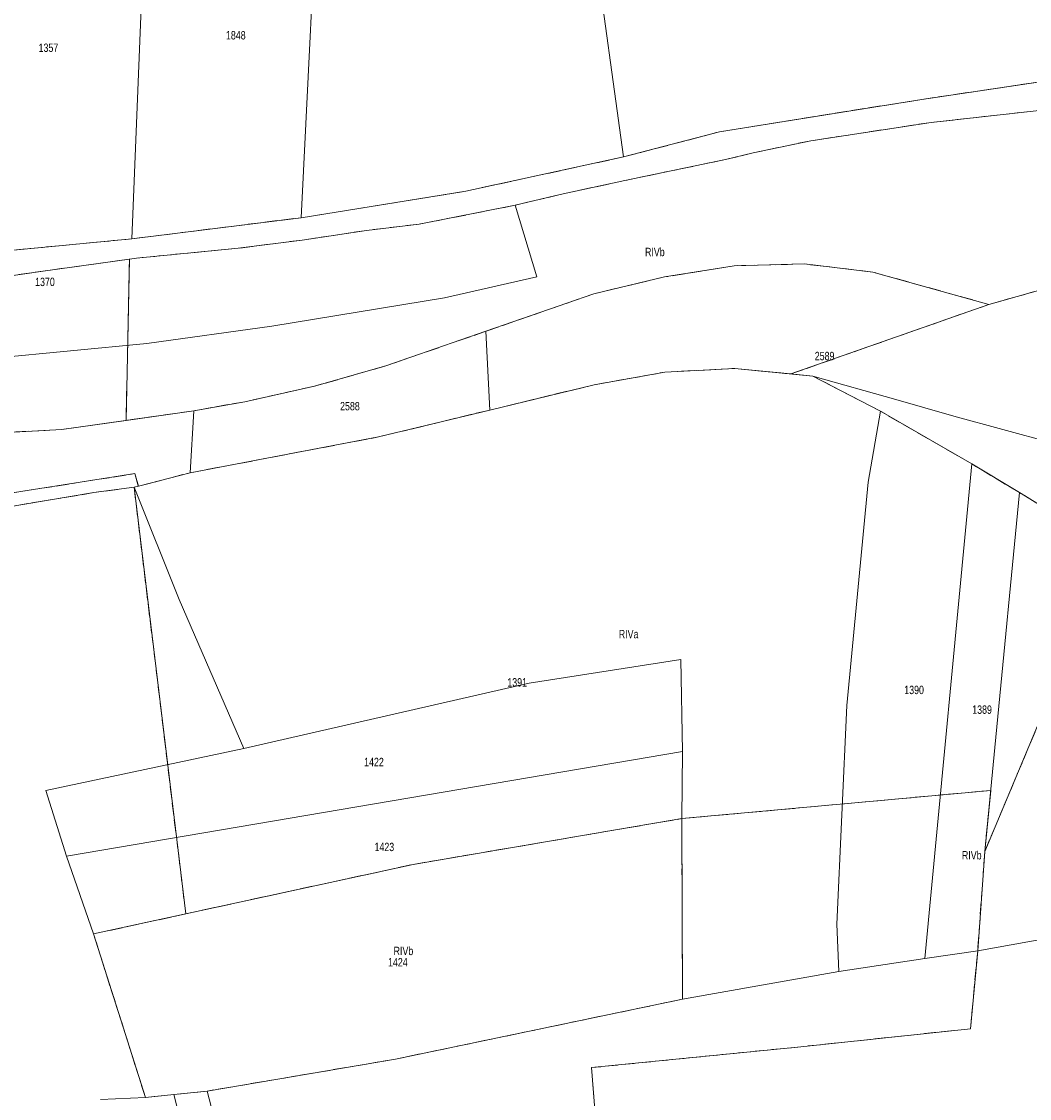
# Model space of a CAD drawing. Header units: metres. Extents: x 7498273 to 7499989, y 5499795 to 5500810.
# Tile 4 of 40: x 7498498 to 7498679, y 5500001 to 5500194. Entities that reach past the tile are written whole.
import ezdxf

# ---------------------------------------------------------------- set-up
doc = ezdxf.new("R2010")
doc.units = ezdxf.units.M
doc.header["$MEASUREMENT"] = 0
doc.linetypes.add('2.25_0.75', pattern=[3, 2.25, -0.75])
for name, color, linetype, lineweight in [('209-oznaczenie konturu klasyfikacyjnego', 7, 'Continuous', 0), ('211-numer działki ewidencyjnej', 7, 'Continuous', 0), ('217-kontur klasyfikacyjny', 7, 'Continuous', 0), ('218-kontur użytku gruntowego', 7, 'Continuous', 0), ('219-działka ewidencyjna', 7, 'Continuous', 0)]:
    doc.layers.add(name, color=color, linetype=linetype, lineweight=lineweight)
doc.styles.get("Standard").update_dxf_attribs({"font": 'Working1250.shx', "width": 0.75})

msp = doc.modelspace()

# ---------------------------------------------------------------- linework, layer by layer
at = {"layer": '217-kontur klasyfikacyjny', "color": 3, "linetype": '2.25_0.75', "lineweight": 13, "flags": 128}
for points in [[(7498659.74, 5500179.57), (7498695.67, 5500184.92)], [(7498623.51, 5500173.76), (7498659.74, 5500179.57)], [(7498701.13, 5500179.84), (7498661.44, 5500175.45)], [(7498606.29, 5500169.26), (7498623.51, 5500173.76)], [(7498661.44, 5500175.45), (7498639.86, 5500172.17)], [(7498639.86, 5500172.17), (7498629.56, 5500170.01)], [(7498629.56, 5500170.01), (7498624.6, 5500168.81)], [(7498578.08, 5500163.15), (7498606.29, 5500169.26)], [(7498624.6, 5500168.81), (7498606.52, 5500165.04)], [(7498606.52, 5500165.04), (7498594.97, 5500162.54)], [(7498548.54, 5500158.39), (7498578.08, 5500163.15)], [(7498594.97, 5500162.54), (7498586.87, 5500160.61)], [(7498586.87, 5500160.61), (7498569.7, 5500157.22)], [(7498518.23, 5500154.59), (7498548.54, 5500158.39)], [(7498569.7, 5500157.22), (7498560.29, 5500156.12)], [(7498482.05, 5500151.16), (7498518.23, 5500154.59)], [(7498548.76, 5500154.38), (7498537.27, 5500152.91)], [(7498560.29, 5500156.12), (7498548.76, 5500154.38)], [(7498537.27, 5500152.91), (7498519.07, 5500151.15)], [(7498517.79, 5500150.97), (7498503.16, 5500148.94)], [(7498517.19, 5500122.09), (7498517.79, 5500150.97)], [(7498519.07, 5500151.15), (7498517.79, 5500150.97)], [(7498671.75, 5500142.85), (7498699.48, 5500150.65)], [(7498503.16, 5500148.94), (7498482.85, 5500145.99)], [(7498626.12, 5500149.78), (7498613.65, 5500147.77)], [(7498638.7, 5500150.1), (7498626.12, 5500149.78)], [(7498651, 5500148.65), (7498638.7, 5500150.1)], [(7498671.75, 5500142.85), (7498651, 5500148.65)], [(7498613.65, 5500147.77), (7498601, 5500144.76)], [(7498601, 5500144.76), (7498581.66, 5500138.05)], [(7498636.29, 5500130.4), (7498671.75, 5500142.85)], [(7498581.66, 5500138.05), (7498563.71, 5500131.83)], [(7498563.71, 5500131.83), (7498550.96, 5500128.2)], [(7498613.7, 5500130.72), (7498626.26, 5500131.38)], [(7498626.26, 5500131.38), (7498636.29, 5500130.4)], [(7498601.06, 5500128.46), (7498613.7, 5500130.72)], [(7498640.22, 5500130.02), (7498636.29, 5500130.4)], [(7498652.36, 5500123.72), (7498640.22, 5500130.02)], [(7498550.96, 5500128.2), (7498538.46, 5500125.43)], [(7498582.36, 5500123.94), (7498601.06, 5500128.46)], [(7498538.46, 5500125.43), (7498529.36, 5500123.81)], [(7498529.36, 5500123.81), (7498517.19, 5500122.09)], [(7498562.44, 5500119.12), (7498582.36, 5500123.94)], [(7498668.68, 5500114.29), (7498652.36, 5500123.72)], [(7498517.19, 5500122.09), (7498505.7, 5500120.47)], [(7498505.7, 5500120.47), (7498490.64, 5500119.62)], [(7498528.7, 5500112.71), (7498562.44, 5500119.12)], [(7498677.26, 5500109.14), (7498668.68, 5500114.29)], [(7498508.97, 5500111), (7498518.77, 5500112.55)], [(7498518.77, 5500112.55), (7498519.4, 5500110.28)], [(7498519.4, 5500110.28), (7498528.7, 5500112.71)], [(7498486.87, 5500107.54), (7498508.97, 5500111)], [(7498518.62, 5500110.13), (7498511.4, 5500109.15)], [(7498519.4, 5500110.28), (7498518.62, 5500110.13)], [(7498518.62, 5500110.13), (7498527.88, 5500033.7)], [(7498511.4, 5500109.15), (7498494.39, 5500106.31)], [(7498690.29, 5500101.17), (7498677.26, 5500109.14)], [(7498671.02, 5500044.87), (7498684.2, 5500076.21)], [(7498616.75, 5500050.76), (7498672.09, 5500055.81)], [(7498672.09, 5500055.81), (7498671.02, 5500044.87)], [(7498568.65, 5500042.57), (7498616.75, 5500050.76)], [(7498616.75, 5500050.76), (7498616.87, 5500018.42)], [(7498671.02, 5500044.87), (7498669.76, 5500027.1)], [(7498527.88, 5500033.7), (7498568.65, 5500042.57)], [(7498511.37, 5500030.11), (7498527.88, 5500033.7)], [(7498520.66, 5500000.82), (7498511.37, 5500030.11)], [(7498669.76, 5500027.1), (7498668.46, 5500013.13)], [(7498616.87, 5500018.42), (7498565.46, 5500007.68)], [(7498668.46, 5500013.13), (7498638.09, 5500009.9)], [(7498638.09, 5500009.9), (7498600.55, 5500006.16)], [(7498565.46, 5500007.68), (7498531.73, 5500001.96)], [(7498600.55, 5500006.16), (7498601.85, 5499990.39)], [(7498531.73, 5500001.96), (7498525.76, 5500001.35)], [(7498525.76, 5500001.35), (7498520.66, 5500000.82)]]:
    msp.add_lwpolyline(points, dxfattribs=at)
at = {"layer": '218-kontur użytku gruntowego', "color": 3, "linetype": 'Continuous', "lineweight": 13, "flags": 128}
for points in [[(7498659.74, 5500179.57), (7498695.67, 5500184.92)], [(7498623.51, 5500173.76), (7498659.74, 5500179.57)], [(7498701.13, 5500179.84), (7498661.44, 5500175.45)], [(7498606.29, 5500169.26), (7498623.51, 5500173.76)], [(7498661.44, 5500175.45), (7498639.86, 5500172.17)], [(7498639.86, 5500172.17), (7498629.56, 5500170.01)], [(7498629.56, 5500170.01), (7498624.6, 5500168.81)], [(7498578.08, 5500163.15), (7498606.29, 5500169.26)], [(7498624.6, 5500168.81), (7498606.52, 5500165.04)], [(7498606.52, 5500165.04), (7498594.97, 5500162.54)], [(7498548.54, 5500158.39), (7498578.08, 5500163.15)], [(7498594.97, 5500162.54), (7498586.87, 5500160.61)], [(7498586.87, 5500160.61), (7498569.7, 5500157.22)], [(7498518.23, 5500154.59), (7498548.54, 5500158.39)], [(7498569.7, 5500157.22), (7498560.29, 5500156.12)], [(7498482.05, 5500151.16), (7498518.23, 5500154.59)], [(7498548.76, 5500154.38), (7498537.27, 5500152.91)], [(7498560.29, 5500156.12), (7498548.76, 5500154.38)], [(7498537.27, 5500152.91), (7498519.07, 5500151.15)], [(7498517.79, 5500150.97), (7498503.16, 5500148.94)], [(7498517.79, 5500150.97), (7498517.19, 5500122.09)], [(7498519.07, 5500151.15), (7498517.79, 5500150.97)], [(7498699.48, 5500150.65), (7498671.75, 5500142.85)], [(7498503.16, 5500148.94), (7498482.85, 5500145.99)], [(7498613.65, 5500147.77), (7498626.12, 5500149.78)], [(7498626.12, 5500149.78), (7498638.7, 5500150.1)], [(7498638.7, 5500150.1), (7498651, 5500148.65)], [(7498651, 5500148.65), (7498671.75, 5500142.85)], [(7498601, 5500144.76), (7498613.65, 5500147.77)], [(7498581.66, 5500138.05), (7498601, 5500144.76)], [(7498671.75, 5500142.85), (7498636.29, 5500130.4)], [(7498563.71, 5500131.83), (7498581.66, 5500138.05)], [(7498550.96, 5500128.2), (7498563.71, 5500131.83)], [(7498626.26, 5500131.38), (7498613.7, 5500130.72)], [(7498636.29, 5500130.4), (7498626.26, 5500131.38)], [(7498613.7, 5500130.72), (7498601.06, 5500128.46)], [(7498636.29, 5500130.4), (7498640.22, 5500130.02)], [(7498640.22, 5500130.02), (7498652.36, 5500123.72)], [(7498538.46, 5500125.43), (7498550.96, 5500128.2)], [(7498601.06, 5500128.46), (7498582.36, 5500123.94)], [(7498529.36, 5500123.81), (7498538.46, 5500125.43)], [(7498517.19, 5500122.09), (7498529.36, 5500123.81)], [(7498582.36, 5500123.94), (7498562.44, 5500119.12)], [(7498652.36, 5500123.72), (7498668.68, 5500114.29)], [(7498505.7, 5500120.47), (7498517.19, 5500122.09)], [(7498490.64, 5500119.62), (7498505.7, 5500120.47)], [(7498562.44, 5500119.12), (7498528.7, 5500112.71)], [(7498668.68, 5500114.29), (7498677.26, 5500109.14)], [(7498508.97, 5500111), (7498518.77, 5500112.55)], [(7498518.77, 5500112.55), (7498519.4, 5500110.28)], [(7498528.7, 5500112.71), (7498519.4, 5500110.28)], [(7498486.87, 5500107.54), (7498508.97, 5500111)], [(7498511.4, 5500109.15), (7498518.62, 5500110.13)], [(7498519.4, 5500110.28), (7498518.62, 5500110.13)], [(7498518.62, 5500110.13), (7498527.88, 5500033.7)], [(7498494.39, 5500106.31), (7498511.4, 5500109.15)], [(7498677.26, 5500109.14), (7498690.29, 5500101.17)], [(7498671.02, 5500044.87), (7498684.2, 5500076.21)], [(7498616.75, 5500050.76), (7498672.09, 5500055.81)], [(7498672.09, 5500055.81), (7498671.02, 5500044.87)], [(7498568.65, 5500042.57), (7498616.75, 5500050.76)], [(7498616.75, 5500050.76), (7498616.87, 5500018.42)], [(7498671.02, 5500044.87), (7498669.76, 5500027.1)], [(7498527.88, 5500033.7), (7498568.65, 5500042.57)], [(7498511.37, 5500030.11), (7498527.88, 5500033.7)], [(7498520.66, 5500000.82), (7498511.37, 5500030.11)], [(7498669.76, 5500027.1), (7498668.46, 5500013.13)], [(7498616.87, 5500018.42), (7498565.46, 5500007.68)], [(7498668.46, 5500013.13), (7498638.09, 5500009.9)], [(7498638.09, 5500009.9), (7498600.55, 5500006.16)], [(7498565.46, 5500007.68), (7498531.73, 5500001.96)], [(7498600.55, 5500006.16), (7498601.85, 5499990.39)], [(7498531.73, 5500001.96), (7498525.76, 5500001.35)], [(7498525.76, 5500001.35), (7498520.66, 5500000.82)]]:
    msp.add_lwpolyline(points, dxfattribs=at)
at = {"layer": '219-działka ewidencyjna', "color": 3, "linetype": 'Continuous', "lineweight": 13, "flags": 128}
for points in [[(7498595.68, 5500246.48), (7498606.29, 5500169.26)], [(7498548.54, 5500158.39), (7498551.94, 5500226.98)], [(7498518.23, 5500154.59), (7498520.99, 5500222.57)], [(7498659.74, 5500179.57), (7498697.42, 5500185.19)], [(7498623.51, 5500173.76), (7498659.74, 5500179.57)], [(7498661.44, 5500175.45), (7498701.13, 5500179.84)], [(7498606.29, 5500169.26), (7498623.51, 5500173.76)], [(7498639.86, 5500172.17), (7498661.44, 5500175.45)], [(7498629.56, 5500170.01), (7498639.86, 5500172.17)], [(7498624.6, 5500168.81), (7498629.56, 5500170.01)], [(7498606.29, 5500169.26), (7498578.08, 5500163.15)], [(7498606.52, 5500165.04), (7498624.6, 5500168.81)], [(7498606.52, 5500165.04), (7498594.97, 5500162.54)], [(7498548.54, 5500158.39), (7498578.08, 5500163.15)], [(7498586.87, 5500160.61), (7498594.97, 5500162.54)], [(7498569.7, 5500157.22), (7498586.87, 5500160.61)], [(7498586.87, 5500160.61), (7498590.78, 5500147.77)], [(7498518.23, 5500154.59), (7498548.54, 5500158.39)], [(7498560.29, 5500156.12), (7498569.7, 5500157.22)], [(7498482.05, 5500151.16), (7498518.23, 5500154.59)], [(7498537.27, 5500152.91), (7498548.76, 5500154.38)], [(7498548.76, 5500154.38), (7498560.29, 5500156.12)], [(7498519.07, 5500151.15), (7498537.27, 5500152.91)], [(7498519.07, 5500151.15), (7498503.16, 5500148.94)], [(7498671.75, 5500142.85), (7498699.48, 5500150.65)], [(7498482.85, 5500145.99), (7498503.16, 5500148.94)], [(7498613.65, 5500147.77), (7498626.12, 5500149.78)], [(7498626.12, 5500149.78), (7498638.7, 5500150.1)], [(7498638.7, 5500150.1), (7498651, 5500148.65)], [(7498651, 5500148.65), (7498671.75, 5500142.85)], [(7498574.23, 5500144.04), (7498590.78, 5500147.77)], [(7498601, 5500144.76), (7498613.65, 5500147.77)], [(7498581.66, 5500138.05), (7498601, 5500144.76)], [(7498543.33, 5500138.95), (7498574.23, 5500144.04)], [(7498520.94, 5500135.88), (7498543.33, 5500138.95)], [(7498563.71, 5500131.83), (7498581.66, 5500138.05)], [(7498581.66, 5500138.05), (7498582.36, 5500123.94)], [(7498493.49, 5500133.2), (7498520.94, 5500135.88)], [(7498550.96, 5500128.2), (7498563.71, 5500131.83)], [(7498613.7, 5500130.72), (7498626.26, 5500131.38)], [(7498626.26, 5500131.38), (7498640.22, 5500130.02)], [(7498601.06, 5500128.46), (7498613.7, 5500130.72)], [(7498640.22, 5500130.02), (7498655.08, 5500125.83)], [(7498640.22, 5500130.02), (7498652.36, 5500123.72)], [(7498538.46, 5500125.43), (7498550.96, 5500128.2)], [(7498582.36, 5500123.94), (7498601.06, 5500128.46)], [(7498529.36, 5500123.81), (7498538.46, 5500125.43)], [(7498655.08, 5500125.83), (7498665.5, 5500122.86)], [(7498505.7, 5500120.47), (7498529.36, 5500123.81)], [(7498528.7, 5500112.71), (7498529.36, 5500123.81)], [(7498562.44, 5500119.12), (7498582.36, 5500123.94)], [(7498650.16, 5500111.01), (7498652.36, 5500123.72)], [(7498652.36, 5500123.72), (7498668.68, 5500114.29)], [(7498665.5, 5500122.86), (7498683.04, 5500118.07)], [(7498505.7, 5500120.47), (7498490.64, 5500119.62)], [(7498528.7, 5500112.71), (7498562.44, 5500119.12)], [(7498660.29, 5500025.72), (7498668.68, 5500114.29)], [(7498668.68, 5500114.29), (7498677.26, 5500109.14)], [(7498508.97, 5500111), (7498518.77, 5500112.55)], [(7498518.77, 5500112.55), (7498519.4, 5500110.28)], [(7498519.4, 5500110.28), (7498528.7, 5500112.71)], [(7498486.87, 5500107.54), (7498508.97, 5500111)], [(7498511.4, 5500109.15), (7498518.62, 5500110.13)], [(7498518.62, 5500110.13), (7498519.4, 5500110.28)], [(7498518.62, 5500110.13), (7498526.69, 5500090)], [(7498646.32, 5500071.04), (7498650.16, 5500111.01)], [(7498494.39, 5500106.31), (7498511.4, 5500109.15)], [(7498673.02, 5500065.35), (7498677.26, 5500109.14)], [(7498677.26, 5500109.14), (7498690.29, 5500101.17)], [(7498526.69, 5500090), (7498538.31, 5500063.32)], [(7498589.38, 5500075.02), (7498616.59, 5500079.25)], [(7498616.59, 5500079.25), (7498616.87, 5500062.77)], [(7498671.02, 5500044.87), (7498684.2, 5500076.21)], [(7498538.31, 5500063.32), (7498589.38, 5500075.02)], [(7498644.52, 5500031.86), (7498646.32, 5500071.04)], [(7498673.02, 5500065.35), (7498671.02, 5500044.87)], [(7498502.81, 5500055.79), (7498538.31, 5500063.32)], [(7498506.52, 5500044.04), (7498616.87, 5500062.77)], [(7498616.75, 5500050.76), (7498616.87, 5500062.77)], [(7498502.81, 5500055.79), (7498506.52, 5500044.04)], [(7498568.65, 5500042.57), (7498616.75, 5500050.76)], [(7498616.75, 5500050.76), (7498616.87, 5500018.42)], [(7498669.76, 5500027.1), (7498671.02, 5500044.87)], [(7498506.52, 5500044.04), (7498511.37, 5500030.11)], [(7498511.37, 5500030.11), (7498568.65, 5500042.57)], [(7498669.76, 5500027.1), (7498715.9, 5500035.36)], [(7498644.9, 5500023.35), (7498644.52, 5500031.86)], [(7498511.37, 5500030.11), (7498520.66, 5500000.82)], [(7498660.29, 5500025.72), (7498669.76, 5500027.1)], [(7498668.46, 5500013.13), (7498669.76, 5500027.1)], [(7498644.9, 5500023.35), (7498660.29, 5500025.72)], [(7498644.9, 5500023.35), (7498616.87, 5500018.42)], [(7498565.46, 5500007.68), (7498616.87, 5500018.42)], [(7498638.09, 5500009.9), (7498668.46, 5500013.13)], [(7498638.09, 5500009.9), (7498600.55, 5500006.16)], [(7498531.73, 5500001.96), (7498565.46, 5500007.68)], [(7498600.55, 5500006.16), (7498601.85, 5499990.39)], [(7498531.73, 5500001.96), (7498525.76, 5500001.35)], [(7498531.73, 5500001.96), (7498544.97, 5499951.21)], [(7498520.66, 5500000.82), (7498512.63, 5500000.46)], [(7498520.66, 5500000.82), (7498525.76, 5500001.35)], [(7498525.76, 5500001.35), (7498545.97, 5499921.24)]]:
    msp.add_lwpolyline(points, dxfattribs=at)

# ---------------------------------------------------------------- texts
at = {"layer": '209-oznaczenie konturu klasyfikacyjnego', "color": 3, "linetype": 'Continuous', "lineweight": 13, "char_height": 1.5, "attachment_point": 7, "line_spacing_factor": 0.6}
for s, insert in [('\\H1x;\\W0.79;RIVb', (7498610.16, 5500151.47)), ('\\H1x;\\W0.79;RIVa', (7498605.46, 5500083.04)), ('\\H1x;\\W0.79;RIVb', (7498666.93, 5500043.43)), ('\\H1x;\\W0.79;RIVb', (7498565.12, 5500026.29))]:
    msp.add_mtext(s, dxfattribs=dict(at, insert=insert))
at = {"layer": '211-numer działki ewidencyjnej', "color": 3, "linetype": 'Continuous', "lineweight": 13, "char_height": 1.5, "line_spacing_factor": 0.6}
for s, insert, attachment_point in [('\\H1x;\\W0.79;1848', (7498535.09, 5500190.29), 7), ('\\H1x;\\W0.79;1357', (7498501.52, 5500188.05), 7), ('\\H1x;\\W0.79;1370', (7498500.9, 5500146.12), 7), ('\\H1x;\\W0.79;2589', (7498640.57, 5500134.36), 1), ('\\H1x;\\W0.79;2588', (7498555.53, 5500125.38), 1), ('\\H1x;\\W0.79;1391', (7498585.49, 5500074.4), 7), ('\\H1x;\\W0.79;1390', (7498656.6, 5500073.04), 7), ('\\H1x;\\W0.79;1389', (7498668.78, 5500069.51), 7), ('\\H1x;\\W0.79;1422', (7498559.84, 5500061.65), 1), ('\\H1x;\\W0.79;1423', (7498561.7, 5500046.44), 1), ('\\H1x;\\W0.79;1424', (7498564.12, 5500025.79), 1)]:
    msp.add_mtext(s, dxfattribs=dict(at, insert=insert, attachment_point=attachment_point))

doc.saveas('drawing.dxf')
